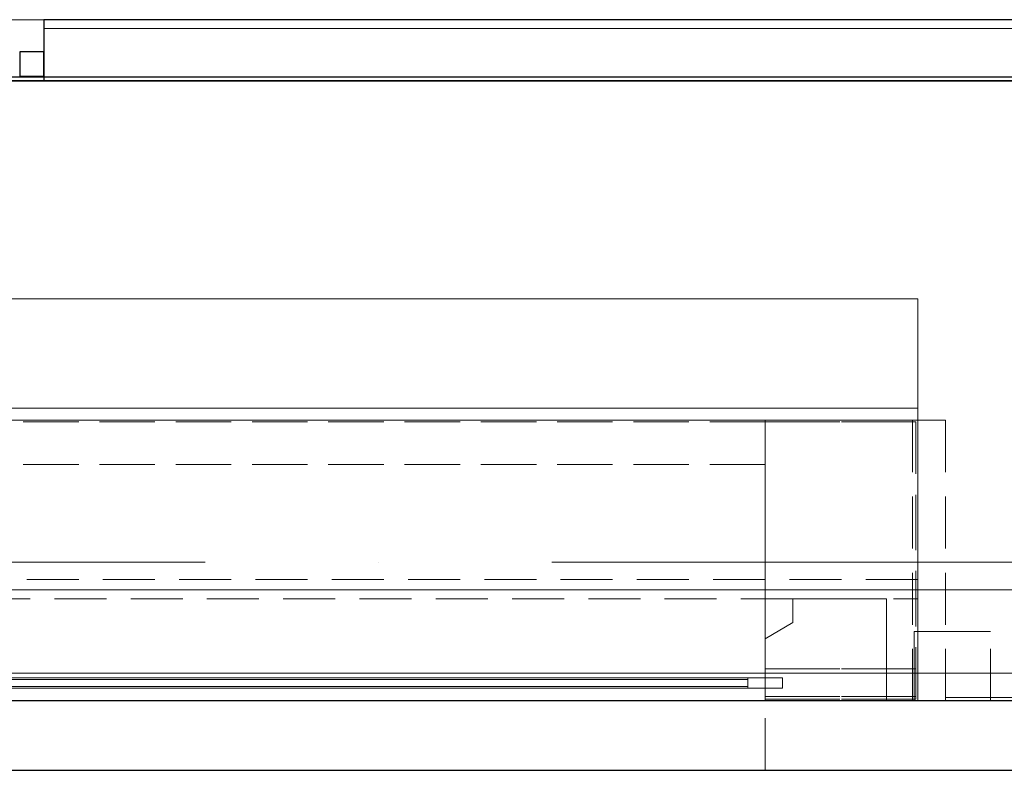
# Model space of a CAD drawing. Header units: millimetres. Extents: x -34728 to 839610, y -480656 to 464976.
# Tile 48 of 69: x 247230 to 250070, y 9722 to 11887. Entities that reach past the tile are written whole.
import ezdxf

# ---------------------------------------------------------------- set-up
doc = ezdxf.new("R2010")
doc.units = ezdxf.units.MM
for name, pattern in [('Skryté 1_5', [220, 150, -70]), ('ČERCHOVANÁ', [25.4, 12.7, -6.35, 0, -6.35]), ('Čerchovaná 20mm', [3000, 2000, -500, 0, -500])]:
    doc.linetypes.add(name, pattern=pattern)
doc.layers.get('0').update_dxf_attribs({"color": 9})
for name, color, linetype, lineweight in [('CA_NEVHRA', 9, 'Skryté 1_5', 9), ('CA_OSY', 9, 'ČERCHOVANÁ', 9), ('CA_PODLAHA25', 9, 'Continuous', 13), ('CA_POHHRA25', 9, 'Continuous', 13), ('CA_REZY', 9, 'Continuous', 25), ('SS_HALA_TaO-KCE_LEMOVANI', 9, 'Continuous', 9), ('SS_HALA_TaO-KCE_VELINU-PODLAH_NOSNIK', 9, 'Continuous', 9)]:
    doc.layers.add(name, color=color, linetype=linetype, lineweight=lineweight)

# ---------------------------------------------------------------- blocks, each defined once
blk = doc.blocks.new('Obdélníková příčel - 70_70mm-2423727-PŮDORYS _8_000 _ vestavek V7')
at = {"layer": 'CA_POHHRA25', "lineweight": 25}
for p, q in [((-70, 0), (-70, 70)), ((-70, 70), (0, 70)), ((0, 70), (0, 0)), ((0, 0), (-70, 0))]:
    blk.add_line(p, q, dxfattribs=at)
blk = doc.blocks.new('Doors_Industrial_Efaflex_High-speed-spiral-door-SST-S-Classic-238R14_A12rfa - Installation Round-1439951-PŮDORYS _8_000 _ vestavek V7')
at = {"layer": 'CA_NEVHRA'}
for p, q in [((2940, 1260), (-2850, 1260)), ((-2850, 1260), (2940, 1260)), ((2940, 1260), (-2850, 1260)), ((-2850, 1260), (2940, 1260)), ((2940, 100), (2940, 1260)), ((2940, 1260), (2940, 100)), ((2940, 910), (2940, 1260)), ((2940, 1260), (2940, 910)), ((2940, 945), (-2850, 945)), ((-2850, 945), (2940, 945)), ((2940, 945), (2940, 910)), ((2940, 910), (2940, 945)), ((-2850, 910), (2940, 910)), ((2940, 910), (-2850, 910)), ((-2850, 910), (2940, 910)), ((-2850, 910), (2940, 910)), ((-2850, 910), (2940, 910)), ((-2850, 910), (2940, 910)), ((2940, 910), (-2850, 910)), ((-2850, 910), (2940, 910)), ((-2500, 910), (2500, 910)), ((-2500, 910), (2500, 910)), ((-2500, 910), (2500, 910)), ((-2500, 910), (2500, 910)), ((2500, 100), (2500, 910)), ((2500, 910), (2500, 192.4)), ((2940, 910), (2500, 910)), ((2500, 910), (2940, 910)), ((2500, 782.2), (2500, 910)), ((2500, 910), (2500, 905)), ((2500, 905), (2500, 910)), ((2500, 910), (2500, 782.2)), ((2500, 100), (2500, 910)), ((2500, 910), (2500, 192.4)), ((2940, 910), (2500, 910)), ((2500, 910), (2940, 910)), ((2925, 910), (2940, 910)), ((2925, 100), (2925, 910)), ((2925, 910), (2925, 100)), ((2940, 910), (2925, 910)), ((3020, 910), (2940, 910)), ((2940, 910), (2940, 100)), ((2940, 100), (2940, 910)), ((2940, 910), (3020, 910)), ((2940, 910), (2940, 100)), ((2940, 100), (2940, 910)), ((2940, 910), (2940, 100)), ((2940, 100), (2940, 910)), ((2940, 910), (2940, 100)), ((2940, 100), (2940, 910)), ((2940, 450), (2940, 910)), ((2940, 910), (2940, 395)), ((2940, 910), (2940, 100)), ((2940, 100), (2940, 910)), ((3020, 100), (3020, 910)), ((3020, 910), (3020, 100)), ((-2500, 905), (2500, 905)), ((2500, 905), (-2500, 905)), ((2500, 905), (-2500, 905)), ((-2500, 905), (2500, 905)), ((2500, 192.4), (2500, 905)), ((2500, 905), (2500, 105)), ((2935, 905), (2500, 905)), ((2500, 905), (2935, 905)), ((2500, 905), (2500, 782.2)), ((2500, 782.2), (2500, 905)), ((2500, 192.4), (2500, 905)), ((2500, 905), (2500, 105)), ((2500, 905), (2935, 905)), ((2500, 905), (2935, 905)), ((2935, 905), (2935, 192.4)), ((2935, 105), (2935, 905)), ((2935, 105), (2935, 905)), ((2935, 905), (2935, 192.4)), ((2500, 782.2), (-2500, 782.2)), ((-2500, 782.2), (2500, 782.2)), ((-2500, 782.2), (2500, 782.2)), ((-2500, 782.2), (2500, 782.2)), ((2940, 450), (-2850, 450)), ((2940, 395), (2940, 450)), ((-2850, 395), (2940, 395)), ((2850, 395), (2580, 395)), ((2580, 395), (2580, 326.6)), ((2580, 326.6), (2580, 395)), ((2580, 395), (2850, 395)), ((2850, 100), (2850, 395)), ((2850, 395), (2850, 100)), ((2580, 326.6), (2500, 279.6)), ((2500, 279.6), (2580, 326.6)), ((2930, 300), (3150, 300)), ((3150, 300), (2930, 300)), ((2930, 300), (2930, 100)), ((2930, 100), (2930, 300)), ((3150, 100), (3150, 300)), ((3150, 100), (3150, 300)), ((2500, 279.6), (2500, 100)), ((2500, 100), (2500, 279.6)), ((2935, 192.4), (2500, 192.4)), ((2500, 192.4), (2935, 192.4)), ((2935, 192.4), (2500, 192.4)), ((2500, 192.4), (2935, 192.4)), ((2935, 113), (2935, 192.4)), ((2935, 113), (2935, 192.4)), ((2500, 167), (-2500, 167)), ((-2500, 167), (2500, 167)), ((2450, 167), (-2450, 167)), ((-2450, 167), (2450, 167)), ((2450, 167), (-2450, 167)), ((-2450, 167), (2450, 167)), ((2450, 167), (-2450, 167)), ((-2450, 167), (2450, 167)), ((2450, 167), (-2450, 167)), ((-2450, 167), (2450, 167)), ((2450, 167), (-2450, 167)), ((-2450, 167), (2450, 167)), ((2450, 167), (-2450, 167)), ((-2450, 167), (2450, 167)), ((2450, 167), (-2450, 167)), ((-2450, 167), (2450, 167)), ((2450, 167), (-2450, 167)), ((-2450, 167), (2450, 167)), ((2450, 167), (-2450, 167)), ((-2450, 167), (2450, 167)), ((2450, 167), (-2450, 167)), ((-2450, 167), (2450, 167)), ((2450, 167), (-2450, 167)), ((-2450, 167), (2450, 167)), ((2450, 167), (-2450, 167)), ((-2450, 167), (2450, 167)), ((2450, 167), (-2450, 167)), ((-2450, 167), (2450, 167)), ((2450, 167), (-2450, 167)), ((-2450, 167), (2450, 167)), ((2450, 167), (-2450, 167)), ((-2450, 167), (2450, 167)), ((2450, 167), (-2450, 167)), ((-2450, 167), (2450, 167)), ((2450, 167), (-2450, 167)), ((-2450, 167), (2450, 167)), ((2450, 167), (-2450, 167)), ((-2450, 167), (2450, 167)), ((2450, 167), (-2450, 167)), ((-2450, 167), (2450, 167)), ((2450, 167), (-2450, 167)), ((-2450, 167), (2450, 167)), ((2450, 167), (-2450, 167)), ((-2450, 167), (2450, 167)), ((2450, 167), (-2450, 167)), ((-2450, 167), (2450, 167)), ((2450, 167), (-2450, 167)), ((-2450, 167), (2450, 167)), ((2450, 167), (-2450, 167)), ((-2450, 167), (2450, 167)), ((2450, 167), (-2450, 167)), ((-2450, 167), (2450, 167)), ((2450, 167), (-2450, 167)), ((-2450, 167), (2450, 167)), ((2450, 167), (-2450, 167)), ((-2450, 167), (2450, 167)), ((2450, 167), (-2450, 167)), ((-2450, 167), (2450, 167)), ((2450, 167), (-2450, 167)), ((-2450, 167), (2450, 167)), ((2450, 167), (-2450, 167)), ((-2450, 167), (2450, 167)), ((2450, 167), (-2450, 167)), ((-2450, 167), (2450, 167)), ((2450, 167), (-2450, 167)), ((-2450, 167), (2450, 167)), ((2450, 167), (-2450, 167)), ((-2450, 167), (2450, 167)), ((2450, 167), (-2450, 167)), ((-2450, 167), (2450, 167)), ((2450, 162), (-2450, 162)), ((-2450, 162), (2450, 162)), ((2450, 162), (-2450, 162)), ((-2450, 162), (2450, 162)), ((2450, 162), (-2450, 162)), ((-2450, 162), (2450, 162)), ((2450, 162), (-2450, 162)), ((-2450, 162), (2450, 162)), ((2450, 162), (-2450, 162)), ((-2450, 162), (2450, 162)), ((2450, 162), (-2450, 162)), ((-2450, 162), (2450, 162)), ((2450, 162), (-2450, 162)), ((-2450, 162), (2450, 162)), ((2450, 162), (-2450, 162)), ((-2450, 162), (2450, 162)), ((2450, 162), (-2450, 162)), ((-2450, 162), (2450, 162)), ((2450, 162), (-2450, 162)), ((-2450, 162), (2450, 162)), ((2450, 162), (-2450, 162)), ((-2450, 162), (2450, 162)), ((2450, 162), (-2450, 162)), ((-2450, 162), (2450, 162)), ((2450, 162), (-2450, 162)), ((-2450, 162), (2450, 162)), ((2450, 162), (-2450, 162)), ((-2450, 162), (2450, 162)), ((2450, 162), (-2450, 162)), ((-2450, 162), (2450, 162)), ((2450, 162), (-2450, 162)), ((-2450, 162), (2450, 162)), ((2450, 162), (-2450, 162)), ((-2450, 162), (2450, 162)), ((2450, 162), (-2450, 162)), ((-2450, 162), (2450, 162)), ((2450, 162), (-2450, 162)), ((-2450, 162), (2450, 162)), ((2450, 162), (-2450, 162)), ((-2450, 162), (2450, 162)), ((2450, 162), (-2450, 162)), ((-2450, 162), (2450, 162)), ((2450, 162), (-2450, 162)), ((-2450, 162), (2450, 162)), ((2450, 162), (-2450, 162)), ((-2450, 162), (2450, 162)), ((2450, 162), (-2450, 162)), ((-2450, 162), (2450, 162)), ((2450, 162), (-2450, 162)), ((-2450, 162), (2450, 162)), ((2450, 162), (-2450, 162)), ((-2450, 162), (2450, 162)), ((2450, 162), (-2450, 162)), ((-2450, 162), (2450, 162)), ((2450, 162), (-2450, 162)), ((-2450, 162), (2450, 162)), ((2450, 162), (-2450, 162)), ((-2450, 162), (2450, 162)), ((2450, 162), (-2450, 162)), ((-2450, 162), (2450, 162)), ((2450, 162), (-2450, 162)), ((-2450, 162), (2450, 162)), ((2450, 162), (-2450, 162)), ((-2450, 162), (2450, 162)), ((2450, 142), (-2450, 142)), ((-2450, 142), (2450, 142)), ((2450, 142), (-2450, 142)), ((-2450, 142), (2450, 142)), ((2450, 142), (-2450, 142)), ((-2450, 142), (2450, 142)), ((2450, 142), (-2450, 142)), ((-2450, 142), (2450, 142)), ((2450, 142), (-2450, 142)), ((-2450, 142), (2450, 142)), ((2450, 142), (-2450, 142)), ((-2450, 142), (2450, 142)), ((2450, 142), (-2450, 142)), ((-2450, 142), (2450, 142)), ((2450, 142), (-2450, 142)), ((-2450, 142), (2450, 142)), ((2450, 142), (-2450, 142)), ((-2450, 142), (2450, 142)), ((2450, 142), (-2450, 142)), ((-2450, 142), (2450, 142)), ((2450, 142), (-2450, 142)), ((-2450, 142), (2450, 142)), ((2450, 142), (-2450, 142)), ((-2450, 142), (2450, 142)), ((2450, 142), (-2450, 142)), ((-2450, 142), (2450, 142)), ((2450, 142), (-2450, 142)), ((-2450, 142), (2450, 142)), ((2450, 142), (-2450, 142)), ((-2450, 142), (2450, 142)), ((2450, 142), (-2450, 142)), ((-2450, 142), (2450, 142)), ((2450, 142), (-2450, 142)), ((-2450, 142), (2450, 142)), ((2450, 142), (-2450, 142)), ((-2450, 142), (2450, 142)), ((2450, 142), (-2450, 142)), ((-2450, 142), (2450, 142)), ((2450, 142), (-2450, 142)), ((-2450, 142), (2450, 142)), ((2450, 142), (-2450, 142)), ((-2450, 142), (2450, 142)), ((2450, 142), (-2450, 142)), ((-2450, 142), (2450, 142)), ((2450, 142), (-2450, 142)), ((-2450, 142), (2450, 142)), ((2450, 142), (-2450, 142)), ((-2450, 142), (2450, 142)), ((2450, 142), (-2450, 142)), ((-2450, 142), (2450, 142)), ((2450, 142), (-2450, 142)), ((-2450, 142), (2450, 142)), ((2450, 142), (-2450, 142)), ((-2450, 142), (2450, 142)), ((2450, 142), (-2450, 142)), ((-2450, 142), (2450, 142)), ((2450, 142), (-2450, 142)), ((-2450, 142), (2450, 142)), ((2450, 142), (-2450, 142)), ((-2450, 142), (2450, 142)), ((2450, 142), (-2450, 142)), ((-2450, 142), (2450, 142)), ((2450, 142), (-2450, 142)), ((-2450, 142), (2450, 142)), ((2450, 137), (2450, 167)), ((2450, 167), (2450, 137)), ((2500, 167), (2450, 167)), ((2450, 167), (2500, 167)), ((2450, 167), (2450, 137)), ((2450, 167), (2450, 137)), ((2450, 137), (2450, 167)), ((2450, 167), (2450, 137)), ((2500, 167), (2450, 167)), ((2450, 167), (2500, 167)), ((2450, 167), (2450, 137)), ((2450, 167), (2450, 137)), ((2450, 137), (2450, 167)), ((2450, 167), (2450, 137)), ((2500, 167), (2450, 167)), ((2450, 167), (2500, 167)), ((2450, 167), (2450, 137)), ((2450, 167), (2450, 137)), ((2450, 137), (2450, 167)), ((2450, 167), (2450, 137)), ((2500, 167), (2450, 167)), ((2450, 167), (2500, 167)), ((2450, 167), (2450, 137)), ((2450, 167), (2450, 137)), ((2450, 137), (2450, 167)), ((2450, 167), (2450, 137)), ((2500, 167), (2450, 167)), ((2450, 167), (2500, 167)), ((2450, 167), (2450, 137)), ((2450, 167), (2450, 137)), ((2450, 137), (2450, 167)), ((2450, 167), (2450, 137)), ((2500, 167), (2450, 167)), ((2450, 167), (2500, 167)), ((2450, 167), (2450, 137)), ((2450, 167), (2450, 137)), ((2450, 137), (2450, 167)), ((2450, 167), (2450, 137)), ((2500, 167), (2450, 167)), ((2450, 167), (2500, 167)), ((2450, 167), (2450, 137)), ((2450, 167), (2450, 137)), ((2450, 137), (2450, 167)), ((2450, 167), (2450, 137)), ((2500, 167), (2450, 167)), ((2450, 167), (2500, 167)), ((2450, 167), (2450, 137)), ((2450, 167), (2450, 137)), ((2450, 137), (2450, 167)), ((2450, 167), (2450, 137)), ((2500, 167), (2450, 167)), ((2450, 167), (2500, 167)), ((2450, 167), (2450, 137)), ((2450, 167), (2450, 137)), ((2450, 137), (2450, 167)), ((2450, 167), (2450, 137)), ((2500, 167), (2450, 167)), ((2450, 167), (2500, 167)), ((2450, 167), (2450, 137)), ((2450, 167), (2450, 137)), ((2450, 137), (2450, 167)), ((2450, 167), (2450, 137)), ((2500, 167), (2450, 167)), ((2450, 167), (2500, 167)), ((2450, 167), (2450, 137)), ((2450, 167), (2450, 137)), ((2450, 137), (2450, 167)), ((2450, 167), (2450, 137)), ((2500, 167), (2450, 167)), ((2450, 167), (2500, 167)), ((2450, 167), (2450, 137)), ((2450, 167), (2450, 137)), ((2450, 137), (2450, 167)), ((2450, 167), (2450, 137)), ((2500, 167), (2450, 167)), ((2450, 167), (2500, 167)), ((2450, 167), (2450, 137)), ((2450, 167), (2450, 137)), ((2450, 137), (2450, 167)), ((2450, 167), (2450, 137)), ((2500, 167), (2450, 167)), ((2450, 167), (2500, 167)), ((2450, 167), (2450, 137)), ((2450, 167), (2450, 137)), ((2450, 137), (2450, 167)), ((2450, 167), (2450, 137)), ((2500, 167), (2450, 167)), ((2450, 167), (2500, 167)), ((2450, 167), (2450, 137)), ((2450, 167), (2450, 137)), ((2450, 137), (2450, 167)), ((2450, 167), (2450, 137)), ((2500, 167), (2450, 167)), ((2450, 167), (2500, 167)), ((2450, 167), (2450, 137)), ((2450, 167), (2450, 137)), ((2450, 137), (2450, 167)), ((2450, 167), (2450, 137)), ((2500, 167), (2450, 167)), ((2450, 167), (2500, 167)), ((2450, 167), (2450, 137)), ((2450, 167), (2450, 137)), ((2450, 137), (2450, 167)), ((2450, 167), (2450, 137)), ((2500, 167), (2450, 167)), ((2450, 167), (2500, 167)), ((2450, 167), (2450, 137)), ((2450, 167), (2450, 137)), ((2450, 137), (2450, 167)), ((2450, 167), (2450, 137)), ((2500, 167), (2450, 167)), ((2450, 167), (2500, 167)), ((2450, 167), (2450, 137)), ((2450, 167), (2450, 137)), ((2450, 137), (2450, 167)), ((2450, 167), (2450, 137)), ((2500, 167), (2450, 167)), ((2450, 167), (2500, 167)), ((2450, 167), (2450, 137)), ((2450, 167), (2450, 137)), ((2450, 137), (2450, 167)), ((2450, 167), (2450, 137)), ((2500, 167), (2450, 167)), ((2450, 167), (2500, 167)), ((2450, 167), (2450, 137)), ((2450, 167), (2450, 137)), ((2450, 137), (2450, 167)), ((2450, 167), (2450, 137)), ((2500, 167), (2450, 167)), ((2450, 167), (2500, 167)), ((2450, 167), (2450, 137)), ((2450, 167), (2450, 137)), ((2450, 137), (2450, 167)), ((2450, 167), (2450, 137)), ((2500, 167), (2450, 167)), ((2450, 167), (2500, 167)), ((2450, 167), (2450, 137)), ((2450, 167), (2450, 137)), ((2450, 137), (2450, 167)), ((2450, 167), (2450, 137)), ((2500, 167), (2450, 167)), ((2450, 167), (2500, 167)), ((2450, 167), (2450, 137)), ((2450, 167), (2450, 137)), ((2450, 137), (2450, 167)), ((2450, 167), (2450, 137)), ((2500, 167), (2450, 167)), ((2450, 167), (2500, 167)), ((2450, 167), (2450, 137)), ((2450, 167), (2450, 137)), ((2450, 137), (2450, 167)), ((2450, 167), (2450, 137)), ((2500, 167), (2450, 167)), ((2450, 167), (2500, 167)), ((2450, 167), (2450, 137)), ((2450, 167), (2450, 137)), ((2450, 137), (2450, 167)), ((2450, 167), (2450, 137)), ((2500, 167), (2450, 167)), ((2450, 167), (2500, 167)), ((2450, 167), (2450, 137)), ((2450, 167), (2450, 137)), ((2450, 137), (2450, 167)), ((2450, 167), (2450, 137)), ((2500, 167), (2450, 167)), ((2450, 167), (2500, 167)), ((2450, 167), (2450, 137)), ((2450, 167), (2450, 137)), ((2450, 137), (2450, 167)), ((2450, 167), (2450, 137)), ((2500, 167), (2450, 167)), ((2450, 167), (2500, 167)), ((2450, 167), (2450, 137)), ((2450, 167), (2450, 137)), ((2450, 137), (2450, 167)), ((2450, 167), (2450, 137)), ((2500, 167), (2450, 167)), ((2450, 167), (2500, 167)), ((2450, 167), (2450, 137)), ((2450, 167), (2450, 137)), ((2450, 137), (2450, 167)), ((2450, 167), (2450, 137)), ((2500, 167), (2450, 167)), ((2450, 167), (2500, 167)), ((2450, 167), (2450, 137)), ((2450, 167), (2450, 137)), ((2450, 137), (2450, 167)), ((2450, 167), (2450, 137)), ((2500, 167), (2450, 167)), ((2450, 167), (2500, 167)), ((2450, 167), (2450, 137)), ((2450, 167), (2450, 137)), ((2450, 137), (2450, 167)), ((2450, 167), (2450, 137)), ((2450, 137), (2450, 167)), ((2450, 137), (2450, 167)), ((2500, 167), (2450, 167)), ((2450, 167), (2500, 167)), ((2450, 167), (2450, 137)), ((2450, 167), (2450, 137)), ((2450, 142), (2450, 162)), ((2450, 162), (2450, 142)), ((2450, 142), (2450, 162)), ((2450, 162), (2450, 142)), ((2450, 142), (2450, 162)), ((2450, 162), (2450, 142)), ((2450, 142), (2450, 162)), ((2450, 162), (2450, 142)), ((2450, 142), (2450, 162)), ((2450, 162), (2450, 142)), ((2450, 142), (2450, 162)), ((2450, 162), (2450, 142)), ((2450, 142), (2450, 162)), ((2450, 162), (2450, 142)), ((2450, 142), (2450, 162)), ((2450, 162), (2450, 142)), ((2450, 142), (2450, 162)), ((2450, 162), (2450, 142)), ((2450, 142), (2450, 162)), ((2450, 162), (2450, 142)), ((2450, 142), (2450, 162)), ((2450, 162), (2450, 142)), ((2450, 142), (2450, 162)), ((2450, 162), (2450, 142)), ((2450, 142), (2450, 162)), ((2450, 162), (2450, 142)), ((2450, 142), (2450, 162)), ((2450, 162), (2450, 142)), ((2450, 142), (2450, 162)), ((2450, 162), (2450, 142)), ((2450, 142), (2450, 162)), ((2450, 162), (2450, 142)), ((2450, 142), (2450, 162)), ((2450, 162), (2450, 142)), ((2450, 142), (2450, 162)), ((2450, 162), (2450, 142)), ((2450, 142), (2450, 162)), ((2450, 162), (2450, 142)), ((2450, 142), (2450, 162)), ((2450, 162), (2450, 142)), ((2450, 142), (2450, 162)), ((2450, 162), (2450, 142)), ((2450, 142), (2450, 162)), ((2450, 162), (2450, 142)), ((2450, 142), (2450, 162)), ((2450, 162), (2450, 142)), ((2450, 142), (2450, 162)), ((2450, 162), (2450, 142)), ((2450, 142), (2450, 162)), ((2450, 162), (2450, 142)), ((2450, 142), (2450, 162)), ((2450, 162), (2450, 142)), ((2450, 142), (2450, 162)), ((2450, 162), (2450, 142)), ((2450, 142), (2450, 162)), ((2450, 162), (2450, 142)), ((2450, 142), (2450, 162)), ((2450, 162), (2450, 142)), ((2450, 142), (2450, 162)), ((2450, 162), (2450, 142)), ((2450, 142), (2450, 162)), ((2450, 162), (2450, 142)), ((2450, 142), (2450, 162)), ((2450, 162), (2450, 142)), ((2550, 167), (2500, 167)), ((2500, 167), (2550, 167)), ((2500, 167), (2500, 137)), ((2500, 167), (2500, 137)), ((2500, 137), (2500, 167)), ((2500, 167), (2500, 137)), ((2550, 167), (2500, 167)), ((2500, 167), (2550, 167)), ((2500, 167), (2500, 137)), ((2500, 167), (2500, 137)), ((2500, 137), (2500, 167)), ((2500, 167), (2500, 137)), ((2550, 167), (2500, 167)), ((2500, 167), (2550, 167)), ((2500, 167), (2500, 137)), ((2500, 167), (2500, 137)), ((2500, 137), (2500, 167)), ((2500, 167), (2500, 137)), ((2550, 167), (2500, 167)), ((2500, 167), (2550, 167)), ((2500, 167), (2500, 137)), ((2500, 167), (2500, 137)), ((2500, 137), (2500, 167)), ((2500, 167), (2500, 137)), ((2550, 167), (2500, 167)), ((2500, 167), (2550, 167)), ((2500, 167), (2500, 137)), ((2500, 167), (2500, 137)), ((2500, 137), (2500, 167)), ((2500, 167), (2500, 137)), ((2550, 167), (2500, 167)), ((2500, 167), (2550, 167)), ((2500, 167), (2500, 137)), ((2500, 167), (2500, 137)), ((2500, 137), (2500, 167)), ((2500, 167), (2500, 137)), ((2550, 167), (2500, 167)), ((2500, 167), (2550, 167)), ((2500, 167), (2500, 137)), ((2500, 167), (2500, 137)), ((2500, 137), (2500, 167)), ((2500, 167), (2500, 137)), ((2550, 167), (2500, 167)), ((2500, 167), (2550, 167)), ((2500, 167), (2500, 137)), ((2500, 167), (2500, 137)), ((2500, 137), (2500, 167)), ((2500, 167), (2500, 137)), ((2550, 167), (2500, 167)), ((2500, 167), (2550, 167)), ((2500, 167), (2500, 137)), ((2500, 167), (2500, 137)), ((2500, 137), (2500, 167)), ((2500, 167), (2500, 137)), ((2550, 167), (2500, 167)), ((2500, 167), (2550, 167)), ((2500, 167), (2500, 137)), ((2500, 167), (2500, 137)), ((2500, 137), (2500, 167)), ((2500, 167), (2500, 137)), ((2550, 167), (2500, 167)), ((2500, 167), (2550, 167)), ((2500, 167), (2500, 137)), ((2500, 167), (2500, 137)), ((2500, 137), (2500, 167)), ((2500, 167), (2500, 137)), ((2550, 167), (2500, 167)), ((2500, 167), (2550, 167)), ((2500, 167), (2500, 137)), ((2500, 167), (2500, 137)), ((2500, 137), (2500, 167)), ((2500, 167), (2500, 137)), ((2550, 167), (2500, 167)), ((2500, 167), (2550, 167)), ((2500, 167), (2500, 137)), ((2500, 167), (2500, 137)), ((2500, 137), (2500, 167)), ((2500, 167), (2500, 137)), ((2550, 167), (2500, 167)), ((2500, 167), (2550, 167)), ((2500, 167), (2500, 137)), ((2500, 167), (2500, 137)), ((2500, 137), (2500, 167)), ((2500, 167), (2500, 137)), ((2550, 167), (2500, 167)), ((2500, 167), (2550, 167)), ((2500, 167), (2500, 137)), ((2500, 167), (2500, 137)), ((2500, 137), (2500, 167)), ((2500, 167), (2500, 137)), ((2550, 167), (2500, 167)), ((2500, 167), (2550, 167)), ((2500, 167), (2500, 137)), ((2500, 167), (2500, 137)), ((2500, 137), (2500, 167)), ((2500, 167), (2500, 137)), ((2550, 167), (2500, 167)), ((2500, 167), (2550, 167)), ((2500, 167), (2500, 137)), ((2500, 167), (2500, 137)), ((2500, 137), (2500, 167)), ((2500, 167), (2500, 137)), ((2550, 167), (2500, 167)), ((2500, 167), (2550, 167)), ((2500, 167), (2500, 137)), ((2500, 167), (2500, 137)), ((2500, 137), (2500, 167)), ((2500, 167), (2500, 137)), ((2550, 167), (2500, 167)), ((2500, 167), (2550, 167)), ((2500, 167), (2500, 137)), ((2500, 167), (2500, 137)), ((2500, 137), (2500, 167)), ((2500, 167), (2500, 137)), ((2550, 167), (2500, 167)), ((2500, 167), (2550, 167)), ((2500, 167), (2500, 137)), ((2500, 167), (2500, 137)), ((2500, 137), (2500, 167)), ((2500, 167), (2500, 137)), ((2550, 167), (2500, 167)), ((2500, 167), (2550, 167)), ((2500, 167), (2500, 137)), ((2500, 167), (2500, 137)), ((2500, 137), (2500, 167)), ((2500, 167), (2500, 137)), ((2550, 167), (2500, 167)), ((2500, 167), (2550, 167)), ((2500, 167), (2500, 137)), ((2500, 167), (2500, 137)), ((2500, 137), (2500, 167)), ((2500, 167), (2500, 137)), ((2550, 167), (2500, 167)), ((2500, 167), (2550, 167)), ((2500, 167), (2500, 137)), ((2500, 167), (2500, 137)), ((2500, 137), (2500, 167)), ((2500, 167), (2500, 137)), ((2550, 167), (2500, 167)), ((2500, 167), (2550, 167)), ((2500, 167), (2500, 137)), ((2500, 167), (2500, 137)), ((2500, 137), (2500, 167)), ((2500, 167), (2500, 137)), ((2550, 167), (2500, 167)), ((2500, 167), (2550, 167)), ((2500, 167), (2500, 137)), ((2500, 167), (2500, 137)), ((2500, 137), (2500, 167)), ((2500, 167), (2500, 137)), ((2550, 167), (2500, 167)), ((2500, 167), (2550, 167)), ((2500, 167), (2500, 137)), ((2500, 167), (2500, 137)), ((2500, 137), (2500, 167)), ((2500, 167), (2500, 137)), ((2550, 167), (2500, 167)), ((2500, 167), (2550, 167)), ((2500, 167), (2500, 137)), ((2500, 167), (2500, 137)), ((2500, 137), (2500, 167)), ((2500, 167), (2500, 137)), ((2550, 167), (2500, 167)), ((2500, 167), (2550, 167)), ((2500, 167), (2500, 137)), ((2500, 167), (2500, 137)), ((2500, 137), (2500, 167)), ((2500, 167), (2500, 137)), ((2550, 167), (2500, 167)), ((2500, 167), (2550, 167)), ((2500, 167), (2500, 137)), ((2500, 167), (2500, 137)), ((2500, 137), (2500, 167)), ((2500, 167), (2500, 137)), ((2550, 167), (2500, 167)), ((2500, 167), (2550, 167)), ((2500, 167), (2500, 137)), ((2500, 167), (2500, 137)), ((2500, 137), (2500, 167)), ((2500, 167), (2500, 137)), ((2550, 167), (2500, 167)), ((2500, 167), (2550, 167)), ((2500, 167), (2500, 137)), ((2500, 167), (2500, 137)), ((2500, 137), (2500, 167)), ((2500, 167), (2500, 137)), ((2550, 167), (2500, 167)), ((2500, 167), (2550, 167)), ((2500, 167), (2500, 137)), ((2500, 167), (2500, 137)), ((2500, 137), (2500, 167)), ((2500, 167), (2500, 137)), ((2500, 137), (2500, 167)), ((2500, 167), (2500, 137)), ((2500, 137), (2500, 167)), ((2500, 167), (2500, 137)), ((2550, 137), (2550, 167)), ((2550, 167), (2550, 137)), ((2550, 137), (2550, 167)), ((2550, 167), (2550, 137)), ((2550, 137), (2550, 167)), ((2550, 167), (2550, 137)), ((2550, 137), (2550, 167)), ((2550, 167), (2550, 137)), ((2550, 137), (2550, 167)), ((2550, 167), (2550, 137)), ((2550, 137), (2550, 167)), ((2550, 167), (2550, 137)), ((2550, 137), (2550, 167)), ((2550, 167), (2550, 137)), ((2550, 137), (2550, 167)), ((2550, 167), (2550, 137)), ((2550, 137), (2550, 167)), ((2550, 167), (2550, 137)), ((2550, 137), (2550, 167)), ((2550, 167), (2550, 137)), ((2550, 137), (2550, 167)), ((2550, 167), (2550, 137)), ((2550, 137), (2550, 167)), ((2550, 167), (2550, 137)), ((2550, 137), (2550, 167)), ((2550, 167), (2550, 137)), ((2550, 137), (2550, 167)), ((2550, 167), (2550, 137)), ((2550, 137), (2550, 167)), ((2550, 167), (2550, 137)), ((2550, 137), (2550, 167)), ((2550, 167), (2550, 137)), ((2550, 137), (2550, 167)), ((2550, 167), (2550, 137)), ((2550, 137), (2550, 167)), ((2550, 167), (2550, 137)), ((2550, 137), (2550, 167)), ((2550, 167), (2550, 137)), ((2550, 137), (2550, 167)), ((2550, 167), (2550, 137)), ((2550, 137), (2550, 167)), ((2550, 167), (2550, 137)), ((2550, 137), (2550, 167)), ((2550, 167), (2550, 137)), ((2550, 137), (2550, 167)), ((2550, 167), (2550, 137)), ((2550, 137), (2550, 167)), ((2550, 167), (2550, 137)), ((2550, 137), (2550, 167)), ((2550, 167), (2550, 137)), ((2550, 137), (2550, 167)), ((2550, 167), (2550, 137)), ((2550, 137), (2550, 167)), ((2550, 167), (2550, 137)), ((2550, 137), (2550, 167)), ((2550, 167), (2550, 137)), ((2550, 137), (2550, 167)), ((2550, 167), (2550, 137)), ((2550, 137), (2550, 167)), ((2550, 167), (2550, 137)), ((2550, 137), (2550, 167)), ((2550, 167), (2550, 137)), ((2550, 137), (2550, 167)), ((2550, 167), (2550, 137)), ((2500, 137), (-2500, 137)), ((-2500, 137), (2500, 137)), ((2450, 137), (-2450, 137)), ((-2450, 137), (2450, 137)), ((2450, 137), (-2450, 137)), ((-2450, 137), (2450, 137)), ((2450, 137), (-2450, 137)), ((-2450, 137), (2450, 137)), ((2450, 137), (-2450, 137)), ((-2450, 137), (2450, 137)), ((2450, 137), (-2450, 137)), ((-2450, 137), (2450, 137)), ((2450, 137), (-2450, 137)), ((-2450, 137), (2450, 137)), ((2450, 137), (-2450, 137)), ((-2450, 137), (2450, 137)), ((2450, 137), (-2450, 137)), ((-2450, 137), (2450, 137)), ((2450, 137), (-2450, 137)), ((-2450, 137), (2450, 137)), ((2450, 137), (-2450, 137)), ((-2450, 137), (2450, 137)), ((2450, 137), (-2450, 137)), ((-2450, 137), (2450, 137)), ((2450, 137), (-2450, 137)), ((-2450, 137), (2450, 137)), ((2450, 137), (-2450, 137)), ((-2450, 137), (2450, 137)), ((2450, 137), (-2450, 137)), ((-2450, 137), (2450, 137)), ((2450, 137), (-2450, 137)), ((-2450, 137), (2450, 137)), ((2450, 137), (-2450, 137)), ((-2450, 137), (2450, 137)), ((2450, 137), (-2450, 137)), ((-2450, 137), (2450, 137)), ((2450, 137), (-2450, 137)), ((-2450, 137), (2450, 137)), ((2450, 137), (-2450, 137)), ((-2450, 137), (2450, 137)), ((2450, 137), (-2450, 137)), ((-2450, 137), (2450, 137)), ((2450, 137), (-2450, 137)), ((-2450, 137), (2450, 137)), ((2450, 137), (-2450, 137)), ((-2450, 137), (2450, 137)), ((2450, 137), (-2450, 137)), ((-2450, 137), (2450, 137)), ((2450, 137), (-2450, 137)), ((-2450, 137), (2450, 137)), ((2450, 137), (-2450, 137)), ((-2450, 137), (2450, 137)), ((2450, 137), (-2450, 137)), ((-2450, 137), (2450, 137)), ((2450, 137), (-2450, 137)), ((-2450, 137), (2450, 137)), ((2450, 137), (-2450, 137)), ((-2450, 137), (2450, 137)), ((2450, 137), (-2450, 137)), ((-2450, 137), (2450, 137)), ((2450, 137), (-2450, 137)), ((-2450, 137), (2450, 137)), ((2450, 137), (-2450, 137)), ((-2450, 137), (2450, 137)), ((2450, 137), (-2450, 137)), ((-2450, 137), (2450, 137)), ((2450, 137), (-2450, 137)), ((-2450, 137), (2450, 137)), ((2450, 137), (-2450, 137)), ((-2450, 137), (2450, 137)), ((2500, 137), (2450, 137)), ((2450, 137), (2500, 137)), ((2500, 137), (2450, 137)), ((2450, 137), (2500, 137)), ((2500, 137), (2450, 137)), ((2450, 137), (2500, 137)), ((2500, 137), (2450, 137)), ((2450, 137), (2500, 137)), ((2500, 137), (2450, 137)), ((2450, 137), (2500, 137)), ((2500, 137), (2450, 137)), ((2450, 137), (2500, 137)), ((2500, 137), (2450, 137)), ((2450, 137), (2500, 137)), ((2500, 137), (2450, 137)), ((2450, 137), (2500, 137)), ((2500, 137), (2450, 137)), ((2450, 137), (2500, 137)), ((2500, 137), (2450, 137)), ((2450, 137), (2500, 137)), ((2500, 137), (2450, 137)), ((2450, 137), (2500, 137)), ((2500, 137), (2450, 137)), ((2450, 137), (2500, 137)), ((2500, 137), (2450, 137)), ((2450, 137), (2500, 137)), ((2500, 137), (2450, 137)), ((2450, 137), (2500, 137)), ((2500, 137), (2450, 137)), ((2450, 137), (2500, 137)), ((2500, 137), (2450, 137)), ((2450, 137), (2500, 137)), ((2500, 137), (2450, 137)), ((2450, 137), (2500, 137)), ((2500, 137), (2450, 137)), ((2450, 137), (2500, 137)), ((2500, 137), (2450, 137)), ((2450, 137), (2500, 137)), ((2500, 137), (2450, 137)), ((2450, 137), (2500, 137)), ((2500, 137), (2450, 137)), ((2450, 137), (2500, 137)), ((2500, 137), (2450, 137)), ((2450, 137), (2500, 137)), ((2500, 137), (2450, 137)), ((2450, 137), (2500, 137)), ((2500, 137), (2450, 137)), ((2450, 137), (2500, 137)), ((2500, 137), (2450, 137)), ((2450, 137), (2500, 137)), ((2500, 137), (2450, 137)), ((2450, 137), (2500, 137)), ((2500, 137), (2450, 137)), ((2450, 137), (2500, 137)), ((2500, 137), (2450, 137)), ((2450, 137), (2500, 137)), ((2500, 137), (2450, 137)), ((2450, 137), (2500, 137)), ((2500, 137), (2450, 137)), ((2450, 137), (2500, 137)), ((2500, 137), (2450, 137)), ((2450, 137), (2500, 137)), ((2500, 137), (2450, 137)), ((2450, 137), (2500, 137)), ((2500, 137), (2450, 137)), ((2450, 137), (2500, 137)), ((2550, 137), (2500, 137)), ((2500, 137), (2550, 137)), ((2550, 137), (2500, 137)), ((2500, 137), (2550, 137)), ((2550, 137), (2500, 137)), ((2500, 137), (2550, 137)), ((2550, 137), (2500, 137)), ((2500, 137), (2550, 137)), ((2550, 137), (2500, 137)), ((2500, 137), (2550, 137)), ((2550, 137), (2500, 137)), ((2500, 137), (2550, 137)), ((2550, 137), (2500, 137)), ((2500, 137), (2550, 137)), ((2550, 137), (2500, 137)), ((2500, 137), (2550, 137)), ((2550, 137), (2500, 137)), ((2500, 137), (2550, 137)), ((2550, 137), (2500, 137)), ((2500, 137), (2550, 137)), ((2550, 137), (2500, 137)), ((2500, 137), (2550, 137)), ((2550, 137), (2500, 137)), ((2500, 137), (2550, 137)), ((2550, 137), (2500, 137)), ((2500, 137), (2550, 137)), ((2550, 137), (2500, 137)), ((2500, 137), (2550, 137)), ((2550, 137), (2500, 137)), ((2500, 137), (2550, 137)), ((2550, 137), (2500, 137)), ((2500, 137), (2550, 137)), ((2550, 137), (2500, 137)), ((2500, 137), (2550, 137)), ((2550, 137), (2500, 137)), ((2500, 137), (2550, 137)), ((2550, 137), (2500, 137)), ((2500, 137), (2550, 137)), ((2550, 137), (2500, 137)), ((2500, 137), (2550, 137)), ((2550, 137), (2500, 137)), ((2500, 137), (2550, 137)), ((2550, 137), (2500, 137)), ((2500, 137), (2550, 137)), ((2550, 137), (2500, 137)), ((2500, 137), (2550, 137)), ((2550, 137), (2500, 137)), ((2500, 137), (2550, 137)), ((2550, 137), (2500, 137)), ((2500, 137), (2550, 137)), ((2550, 137), (2500, 137)), ((2500, 137), (2550, 137)), ((2550, 137), (2500, 137)), ((2500, 137), (2550, 137)), ((2550, 137), (2500, 137)), ((2500, 137), (2550, 137)), ((2550, 137), (2500, 137)), ((2500, 137), (2550, 137)), ((2550, 137), (2500, 137)), ((2500, 137), (2550, 137)), ((2550, 137), (2500, 137)), ((2500, 137), (2550, 137)), ((2550, 137), (2500, 137)), ((2500, 137), (2550, 137)), ((-2850, 100), (2940, 100)), ((2940, 100), (-2850, 100)), ((-2850, 100), (2940, 100)), ((-2850, 100), (2940, 100)), ((2500, 100), (-2500, 100)), ((2500, 105), (2500, 113)), ((2500, 113), (2500, 100)), ((2500, 113), (2935, 113)), ((2500, 113), (2935, 113)), ((2500, 105), (2500, 113)), ((2500, 113), (2500, 100)), ((2500, 113), (2935, 113)), ((2935, 113), (2500, 113)), ((2500, 105), (2935, 105)), ((2500, 105), (2935, 105)), ((2935, 105), (2500, 105)), ((2500, 105), (2935, 105)), ((2500, 100), (2940, 100)), ((2500, 100), (2940, 100)), ((2500, 100), (2940, 100)), ((2500, 100), (2940, 100)), ((2500, 100), (2850, 100)), ((2850, 100), (2500, 100)), ((2500, -100), (2500, 100)), ((2500, -100), (2500, 100)), ((2940, 100), (2925, 100)), ((2925, 100), (2940, 100)), ((2930, 100), (3150, 100)), ((3150, 100), (2930, 100)), ((2935, 113), (2935, 105)), ((2935, 113), (2935, 105)), ((2940, 100), (3020, 100)), ((3020, 100), (2940, 100)), ((-2500, -100), (2500, -100)), ((-2500, -100), (2500, -100))]:
    blk.add_line(p, q, dxfattribs=at)
blk = doc.blocks.new('A$Ceaa222a8')
at = {"layer": 'CA_OSY', "linetype": 'Čerchovaná 20mm'}
blk.add_line((-1685.5, 0), (14358.6, 0), dxfattribs=at)
at = {"layer": 'CA_PODLAHA25'}
blk.add_line((-162.5, 1387.5), (12150, 1387.5), dxfattribs=at)
at = {"layer": 'CA_POHHRA25'}
for p, q in [((2149.8, 1565), (8849.8, 1565)), ((8849.8, 1540), (12012.4, 1540)), ((8849.8, 1390), (2149.8, 1390))]:
    blk.add_line(p, q, dxfattribs=at)
at = {"layer": 'CA_REZY'}
for p, q in [((11987.4, 1565), (8849.8, 1565)), ((8849.8, 1565), (8849.8, 1390)), ((-151, 1400.2), (12329, 1400.2)), ((8849.8, 1390), (12162.4, 1390)), ((13840.1, -400), (-1929, -400)), ((-1929, -600), (13840.1, -600))]:
    blk.add_line(p, q, dxfattribs=at)
at = {"layer": 'SS_HALA_TaO-KCE_LEMOVANI'}
for p, q in [((11850, -389.9), (11450, -389.9)), ((11450, -399.9), (11850, -399.9)), ((11850, -399.9), (11450, -399.9))]:
    blk.add_line(p, q, dxfattribs=at)
at = {"layer": 'SS_HALA_TaO-KCE_VELINU-PODLAH_NOSNIK'}
for p, q in [((11991.2, -79.9), (6150, -79.9)), ((11991.2, -319.9), (6150, -319.9))]:
    blk.add_line(p, q, dxfattribs=at)
at = {"layer": 'CA_NEVHRA'}
blk.add_blockref('Doors_Industrial_Efaflex_High-speed-spiral-door-SST-S-Classic-238R14_A12rfa - Installation Round-1439951-PŮDORYS _8_000 _ vestavek V7', (8430, -500), dxfattribs=at)
at = {"layer": 'CA_POHHRA25', "extrusion": (0, 0, -1), "rotation": 180}
blk.add_blockref('Obdélníková příčel - 70_70mm-2423727-PŮDORYS _8_000 _ vestavek V7', (-8849.8, 1472.5), dxfattribs=at)

msp = doc.modelspace()

# ---------------------------------------------------------------- block references
at = {"color": 220, "lineweight": 35}
msp.add_blockref('A$Ceaa222a8', (238450.47, 10322.02), dxfattribs=at)

doc.saveas('drawing.dxf')
